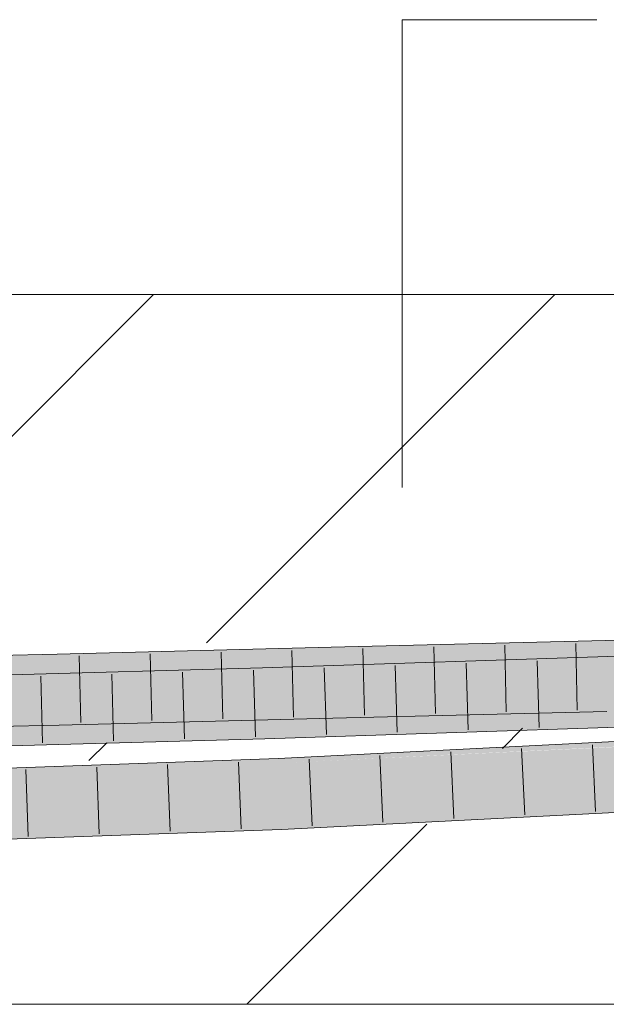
# Model space of a CAD drawing. Extents: x -620 to 3480, y 62 to 1107.
# Tile 169 of 244: x 215.72 to 217.79, y 737.57 to 741.03. Entities that reach past the tile are written whole.
import ezdxf
from ezdxf.lldxf.tags import DXFTag

# ---------------------------------------------------------------- set-up
doc = ezdxf.new("R2010")
doc.units = 0
doc.layers.get('0').update_dxf_attribs({"lineweight": 35})
doc.layers.add('E_Detail_Linie_Text_Bem', color=7, linetype='Continuous', lineweight=13)
for name, color, linetype, lineweight, true_color in [('E_Detail_Wandschraffur', 7, 'Continuous', 5, 0xc0c0c0), ('E_Leerrohr 25-A06G9GVN8I', 7, 'Continuous', 9, 0xff8000), ('E_Leerrohr 25-Shading', 7, 'Continuous', 9, 0xff8000)]:
    doc.layers.add(name, color=color, linetype=linetype, lineweight=lineweight, true_color=true_color)
tags = doc.linetypes.add('fein_strichliert', pattern=[4, 1, -2, 1]).pattern_tags.tags
tags[8:9] = [DXFTag(74, 4), DXFTag(75, 0), DXFTag(340, '0'), DXFTag(46, 0.0), DXFTag(50, 0.0), DXFTag(44, 0.0), DXFTag(45, 0.0)]
tags[6:7] = [DXFTag(74, 4), DXFTag(75, 0), DXFTag(340, '0'), DXFTag(46, 0.0), DXFTag(50, 0.0), DXFTag(44, 0.0), DXFTag(45, 0.0)]
tags[4:5] = [DXFTag(74, 4), DXFTag(75, 0), DXFTag(340, '0'), DXFTag(46, 0.0), DXFTag(50, 0.0), DXFTag(44, 0.0), DXFTag(45, 0.0)]

# ---------------------------------------------------------------- blocks, each defined once
blk = doc.blocks.new('Shading-A06G9GDR8I', base_point=(183.3344, 736.5506))
at = {"layer": 'E_Leerrohr 25-Shading', "color": 43, "true_color": 0xd7ab7f}
for points in [[(217.7878, 738.8109), (217.787, 738.8475), (216.8213, 738.7875), (216.8204, 738.8242)], [(218.2421, 738.8564), (217.787, 738.8475), (218.2384, 738.837), (217.7878, 738.8109)], [(217.9893, 738.8149), (218.2383, 738.8366), (217.7878, 738.8109), (218.2384, 738.837)], [(215.8565, 738.7632), (215.8556, 738.7999), (214.9037, 738.7416), (214.903, 738.7783)], [(216.8213, 738.7875), (216.8204, 738.8242), (215.8565, 738.7632), (215.8556, 738.7999)], [(218.3519, 738.8101), (216.5791, 738.7514), (218.3508, 738.8036), (216.5802, 738.7148)], [(218.138, 738.7664), (218.3479, 738.788), (216.5802, 738.7148), (218.3508, 738.8036)], [(216.5802, 738.7148), (216.5791, 738.7514), (214.3114, 738.653), (214.3108, 738.6896)], [(217.7552, 738.5967), (217.7925, 738.5976), (216.8257, 738.6108), (217.7917, 738.6342)], [(216.8262, 738.5905), (216.8257, 738.6108), (215.8608, 738.5837), (215.8607, 738.5865)], [(217.7552, 738.5967), (216.8257, 738.6108), (216.8262, 738.5905)], [(216.8266, 738.5742), (217.7552, 738.5967), (216.8262, 738.5905)], [(215.6353, 738.5814), (215.4724, 738.5695), (215.8616, 738.5499), (215.4734, 738.5411)], [(215.6908, 738.5826), (215.6353, 738.5814), (215.8608, 738.5837), (215.8616, 738.5499)], [(215.8607, 738.5865), (215.6908, 738.5826), (215.8608, 738.5837)], [(215.8616, 738.5499), (216.8266, 738.5742), (215.8608, 738.5837), (216.8262, 738.5905)], [(218.16, 738.5902), (216.5855, 738.5381), (218.1603, 738.5902), (218.2151, 738.5875)], [(216.5859, 738.5263), (218.2259, 738.587), (216.5855, 738.5381), (218.2151, 738.5875)], [(218.2259, 738.587), (216.5859, 738.5263), (218.2441, 738.5861), (216.5866, 738.5015)], [(218.2441, 738.5861), (216.5866, 738.5015), (218.6044, 738.5683)], [(216.5859, 738.5263), (216.5855, 738.5381), (214.3151, 738.4583), (214.3148, 738.4762)], [(214.3155, 738.4396), (216.5866, 738.5015), (214.3151, 738.4583), (216.5859, 738.5263)], [(218.3034, 738.5007), (218.4185, 738.506), (217.4885, 738.4753), (218.4176, 738.5228)], [(216.6348, 738.4245), (218.3034, 738.5007), (216.6345, 738.4317), (217.4885, 738.4753)], [(216.6351, 738.4163), (218.3033, 738.5007), (216.6348, 738.4245)], [(216.6351, 738.4163), (218.4187, 738.5026), (218.3033, 738.5007), (218.4186, 738.5043)], [(216.6351, 738.4163), (216.6354, 738.4108), (218.4187, 738.5011), (218.4192, 738.4915)], [(216.6354, 738.4108), (216.6361, 738.3951), (218.4192, 738.4915), (218.4195, 738.4862)], [(215.1788, 738.3777), (216.6348, 738.4245), (215.0764, 738.3768), (216.6345, 738.4317)], [(215.6812, 738.3838), (216.6351, 738.4163), (215.1788, 738.3777), (216.6348, 738.4245)], [(215.0768, 738.3614), (215.7823, 738.3838), (215.0767, 738.3632), (215.6168, 738.3816)], [(215.077, 738.3508), (216.6321, 738.3951), (215.0768, 738.3614), (215.7823, 738.3838)], [(216.5092, 738.3916), (215.077, 738.3508), (215.0772, 738.3463)], [(216.6361, 738.3951), (215.0772, 738.3443), (215.5978, 738.3586)], [(215.0772, 738.3443), (216.6361, 738.3951), (216.5092, 738.3916), (216.6321, 738.3951)], [(215.0772, 738.3443), (216.5092, 738.3916), (215.0772, 738.3463)], [(216.6354, 738.4108), (216.6351, 738.4163), (215.7823, 738.3838), (215.6168, 738.3816)], [(215.7823, 738.3838), (216.6361, 738.3951), (216.6354, 738.4108)], [(218.3872, 738.3076), (216.6438, 738.2186), (216.6449, 738.1935)], [(216.6454, 738.1819), (218.3872, 738.3076), (216.6449, 738.1935)], [(218.3872, 738.3076), (216.6454, 738.1819), (218.4292, 738.296), (216.6471, 738.1821)], [(216.6471, 738.1821), (218.4304, 738.2731), (218.4292, 738.296)], [(215.083, 738.127), (216.6438, 738.2186), (215.082, 738.1635)], [(215.083, 738.127), (215.5995, 738.1451), (216.6438, 738.2186), (216.6449, 738.1935)], [(215.5995, 738.1451), (216.6454, 738.1819), (216.6449, 738.1935)]]:
    blk.add_solid(points, dxfattribs=at)
at = {"layer": 'E_Leerrohr 25-Shading', "color": 31, "true_color": 0xfabd7f}
for points in [[(217.7897, 738.7225), (217.7878, 738.8109), (216.8235, 738.6992), (216.8213, 738.7875)], [(217.9893, 738.8149), (217.7878, 738.8109), (217.9763, 738.7262), (217.7897, 738.7225)], [(216.8235, 738.6992), (216.8213, 738.7875), (215.8586, 738.6749), (215.8565, 738.7632)], [(216.5802, 738.7148), (218.1364, 738.7553), (218.138, 738.7664)], [(215.6323, 738.6697), (215.8586, 738.6749), (214.9037, 738.7416), (215.8565, 738.7632)], [(218.1364, 738.7553), (216.5802, 738.7148), (218.1292, 738.7034), (217.3751, 738.6835)], [(216.5815, 738.671), (216.5802, 738.7148), (214.3114, 738.653)], [(216.8242, 738.671), (216.8235, 738.6992), (215.859, 738.6581), (215.8586, 738.6749)], [(216.5815, 738.671), (217.0089, 738.6739), (216.5802, 738.7148), (217.3751, 738.6835)], [(216.8242, 738.671), (217.7897, 738.7225), (216.8235, 738.6992)], [(216.8242, 738.671), (217.0897, 738.6744), (217.7897, 738.7225), (217.7903, 738.6945)], [(217.3751, 738.6835), (217.5312, 738.6774), (218.1292, 738.7034), (218.1275, 738.6915)], [(218.2254, 738.6891), (217.9763, 738.7262), (217.7906, 738.6837), (217.7897, 738.7225)], [(216.5815, 738.671), (214.3114, 738.653), (216.5818, 738.6626), (216.2403, 738.6546)], [(215.6909, 738.5826), (215.8607, 738.5865), (214.9054, 738.6533), (215.8586, 738.6749)], [(216.8243, 738.6661), (216.8242, 738.671), (215.8594, 738.6408), (215.859, 738.6581)], [(216.8248, 738.6461), (216.8243, 738.6661), (215.8597, 738.6284), (215.8594, 738.6408)], [(216.2403, 738.6546), (216.582, 738.6549), (216.5818, 738.6626)], [(216.5815, 738.671), (216.5818, 738.6626), (217.0089, 738.6739)], [(217.0089, 738.6739), (216.5818, 738.6626), (217.0897, 738.6744), (216.5819, 738.6599)], [(216.5819, 738.6599), (216.582, 738.6549), (217.0897, 738.6744), (217.5312, 738.6774)], [(217.0883, 738.6669), (216.582, 738.6549), (217.0872, 738.6431), (216.5829, 738.6265)], [(217.2076, 738.676), (216.8242, 738.671), (216.8243, 738.6661)], [(217.791, 738.6631), (217.7906, 738.6837), (216.8243, 738.6661), (217.2076, 738.676)], [(217.791, 738.6631), (216.8243, 738.6661), (216.8248, 738.6461)], [(216.8248, 738.6461), (216.8251, 738.6354), (217.791, 738.6631), (217.7914, 738.6437)], [(217.0089, 738.6739), (217.5312, 738.6774), (217.3751, 738.6835)], [(217.5404, 738.6776), (217.0883, 738.6669), (217.539, 738.6581), (217.0872, 738.6431)], [(217.0897, 738.6744), (217.7906, 738.6837), (217.7903, 738.6945)], [(217.539, 738.6581), (217.8707, 738.6691), (217.5404, 738.6776), (217.8724, 738.6855)], [(218.052, 738.6498), (217.8707, 738.6691), (217.8517, 738.6346), (217.539, 738.6581)], [(216.2403, 738.6546), (214.3114, 738.653), (214.3734, 738.6108), (214.3123, 738.61)], [(216.5829, 738.6265), (214.6424, 738.6104), (214.3131, 738.5663), (214.3124, 738.6022)], [(216.5829, 738.6265), (214.3131, 738.5663), (214.7517, 738.5765)], [(216.5855, 738.5381), (216.5829, 738.6265), (214.3148, 738.4762), (214.3131, 738.5646)], [(216.582, 738.6549), (216.2403, 738.6546), (214.6321, 738.6144), (214.3734, 738.6108)], [(216.582, 738.6549), (215.6335, 738.6352), (216.5829, 738.6265), (214.6424, 738.6104)], [(215.8597, 738.6284), (215.8597, 738.6271), (216.8248, 738.6461), (216.8251, 738.6354)], [(216.8251, 738.6354), (215.8597, 738.6271), (216.8255, 738.6161), (215.8604, 738.5982)], [(217.0872, 738.6431), (216.5829, 738.6265), (217.6192, 738.6169), (216.5855, 738.5381)], [(217.7914, 738.6437), (216.8251, 738.6354), (217.7917, 738.6342), (216.8255, 738.6161)], [(216.8255, 738.6161), (216.8257, 738.6108), (217.7917, 738.6342)], [(217.8517, 738.6346), (217.539, 738.6581), (217.6192, 738.6169), (217.0872, 738.6431)], [(218.3562, 738.5967), (217.8517, 738.6346), (218.16, 738.5902), (217.6192, 738.6169)], [(215.8604, 738.5982), (215.8607, 738.5865), (216.8255, 738.6161), (216.8257, 738.6108)], [(217.6192, 738.6169), (216.5855, 738.5381), (218.16, 738.5902)], [(218.4223, 738.4312), (218.4195, 738.4862), (216.6427, 738.3955)], [(216.6361, 738.3951), (218.4223, 738.4312), (216.6427, 738.3955)], [(216.6361, 738.3951), (218.3857, 738.3959), (218.4223, 738.4312), (218.424, 738.3979)], [(216.6373, 738.3674), (216.6361, 738.3951), (215.5978, 738.3586)], [(218.3857, 738.3959), (216.6361, 738.3951), (216.6373, 738.3674)], [(216.6399, 738.3068), (218.3857, 738.3959), (216.6373, 738.3674)], [(216.6438, 738.2186), (218.3872, 738.3076), (216.6399, 738.3068), (218.3857, 738.3959)], [(215.0797, 738.2519), (216.6399, 738.3068), (215.5978, 738.3586), (216.6373, 738.3674)], [(216.6399, 738.3068), (215.0797, 738.2519), (215.08, 738.2396)], [(215.082, 738.1635), (216.6438, 738.2186), (215.08, 738.2396), (216.6399, 738.3068)]]:
    blk.add_solid(points, dxfattribs=at)
blk = doc.blocks.new('Referenz-A06G9GVP8I')
at = {"layer": 'E_Detail_Linie_Text_Bem', "color": 0, "linetype": 'Continuous', "ltscale": 0.13}
for p, q in [((217.0709, 739.3866), (217.0709, 741.0347)), ((217.0709, 741.0347), (217.7576, 741.0347))]:
    blk.add_line(p, q, dxfattribs=at)
at = {"layer": 'E_Detail_Linie_Text_Bem', "linetype": 'Continuous', "ltscale": 0.13}
for p, q in [((201.4698, 740.0663), (261.4478, 740.0663)), ((261.4478, 737.5663), (213.4698, 737.5663))]:
    blk.add_line(p, q, dxfattribs=at)
at = {"layer": 'E_Detail_Wandschraffur', "linetype": 'fein_strichliert', "ltscale": 0.13}
for p, q in [((214.9442, 738.816), (216.1945, 740.0663)), ((217.4244, 738.4678), (217.4955, 738.5388)), ((216.523, 737.5663), (217.1576, 738.201))]:
    blk.add_line(p, q, dxfattribs=at)
at = {"layer": 'E_Detail_Wandschraffur', "linetype": 'ByBlock', "ltscale": 0.13}
for p, q in [((216.3819, 738.8395), (217.6087, 740.0663)), ((215.9671, 738.4247), (216.0296, 738.4872))]:
    blk.add_line(p, q, dxfattribs=at)
at = {"layer": 'E_Leerrohr 25-A06G9GVN8I', "linetype": 'Continuous', "ltscale": 0.13}
for p, q in [((217.787, 738.8475), (216.8204, 738.8241)), ((217.6826, 738.8375), (217.6878, 738.6026)), ((218.7449, 738.8664), (217.787, 738.8475)), ((215.8556, 738.7998), (214.903, 738.7782)), ((216.8204, 738.8241), (215.8556, 738.7998)), ((216.1828, 738.8006), (216.1885, 738.5657)), ((216.4327, 738.8069), (216.4384, 738.572)), ((218.7241, 738.8224), (216.5791, 738.7514)), ((216.6826, 738.8132), (216.6884, 738.5782)), ((216.9326, 738.8194), (216.9383, 738.5844)), ((217.1826, 738.8254), (217.1881, 738.5905)), ((217.4326, 738.8315), (217.438, 738.5965)), ((215.9329, 738.7943), (215.9386, 738.5594)), ((217.2964, 738.7676), (217.3034, 738.5327)), ((217.5462, 738.7759), (217.5533, 738.541)), ((216.5791, 738.7514), (214.3108, 738.6896)), ((216.297, 738.7362), (216.3037, 738.5013)), ((216.5468, 738.743), (216.5538, 738.5081)), ((216.7966, 738.7511), (216.8037, 738.5162)), ((217.0465, 738.7593), (217.0535, 738.5245)), ((215.7975, 738.7226), (215.8036, 738.4877)), ((216.0472, 738.7294), (216.0537, 738.4945)), ((217.7925, 738.5976), (216.8266, 738.5742)), ((216.8266, 738.5742), (215.8616, 738.5499)), ((218.7315, 738.5725), (216.5866, 738.5015)), ((215.8616, 738.5499), (214.9079, 738.5283)), ((218.4176, 738.5228), (216.6345, 738.4317)), ((216.5866, 738.5015), (214.3155, 738.4396)), ((217.2422, 738.4552), (217.2531, 738.2205)), ((217.4918, 738.468), (217.5029, 738.2332)), ((217.7413, 738.4807), (217.7527, 738.246)), ((216.6345, 738.4317), (215.0764, 738.3768)), ((216.4936, 738.4193), (216.5035, 738.1845)), ((216.7431, 738.4298), (216.7535, 738.195)), ((216.9927, 738.4425), (217.0033, 738.2077)), ((215.745, 738.3929), (215.753, 738.158)), ((215.9945, 738.4017), (216.0031, 738.1668)), ((216.2441, 738.4105), (216.2533, 738.1757)), ((218.4304, 738.2731), (216.6454, 738.182)), ((216.6454, 738.182), (215.083, 738.1269))]:
    blk.add_line(p, q, dxfattribs=at)

msp = doc.modelspace()

# ---------------------------------------------------------------- block references
at = {"color": 8, "lineweight": 25, "ltscale": 0.25, "true_color": 0x808080}
msp.add_blockref('Referenz-A06G9GVP8I', (0, 0), dxfattribs=at)
msp.add_blockref('Shading-A06G9GDR8I', (183.3344, 736.5506))

doc.saveas('drawing.dxf')
